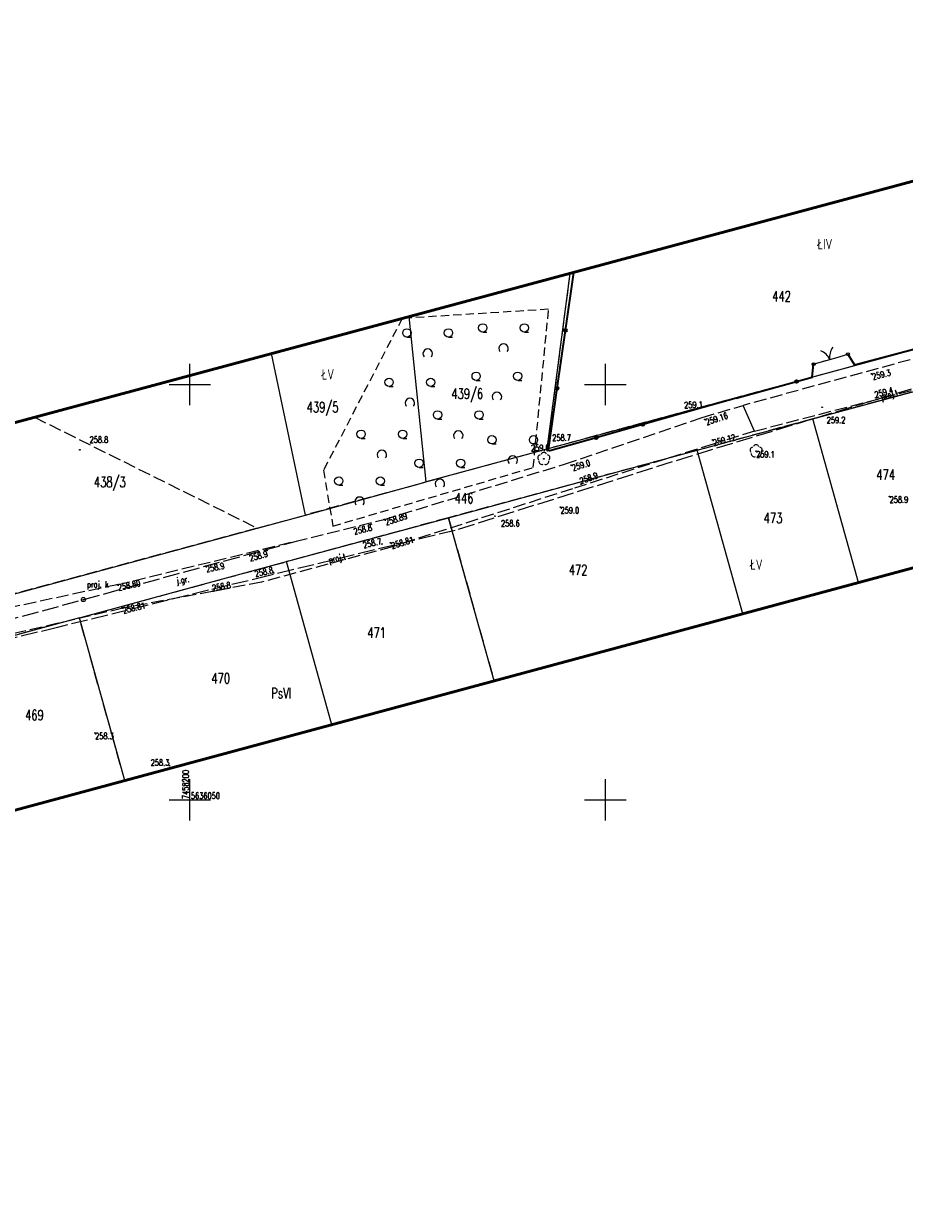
# Model space of a CAD drawing. Header units: metres. Extents: x 7457875 to 7459052, y 5635789 to 5636227.
# Tile 4 of 24: x 7458180 to 7458286, y 5636001 to 5636143. Entities that reach past the tile are written whole.
import ezdxf
from ezdxf.enums import TextEntityAlignment as Align

# ---------------------------------------------------------------- set-up
doc = ezdxf.new("R2010")
doc.units = ezdxf.units.M
doc.header["$MEASUREMENT"] = 0
for name, pattern in [('1', [0]), ('14', [1, -1]), ('2', [1.5, 1, -0.5]), ('GDE', [0]), ('GUK', [2, 1.5, -0.5]), ('KTJZ01', [2, 1.5, -0.5]), ('PTTL', [1.5, 1, -0.5]), ('SUPK_P_01', [2.5, 2, -0.5]), ('SUPT_P_01', [2.5, 2, -0.5])]:
    doc.linetypes.add(name, pattern=pattern)
doc.layers.get('0').update_dxf_attribs({"color": 250, "linetype": 'CONTINUOUS', "lineweight": 100})
for name, color, linetype, lineweight in [('DZIALKI_L_0', 90, '1', 18), ('DZIALKI_T_0', 90, 'CONTINUOUS', 25), ('KRZYZE_L_0', 7, '1', 18), ('KRZYZE_T_0', 7, 'CONTINUOUS', 15), ('KTJZ_E_T_0', 7, 'CONTINUOUS', 15), ('KTJZ_L_0', 7, 'KTJZ01', 18), ('KTOK_L_1', 7, '1', 18), ('KTOK_L_4', 7, 'CONTINUOUS', 35), ('OBOP_T_1', 3, 'CONTINUOUS', 18), ('OBOP_T_3', 7, 'CONTINUOUS', 18), ('PTTL_L_3', 7, 'PTTL', 18), ('RTPW_T_0', 7, 'CONTINUOUS', 15), ('RTPW_T_1', 7, 'CONTINUOUS', 15), ('SUPP_E_T_6', 30, 'CONTINUOUS', 15), ('SUPP_L_4', 34, 'SUPK_P_01', 18), ('SUPP_L_6', 30, 'SUPT_P_01', 18), ('SUPS_E_T_4', 34, 'CONTINUOUS', 18), ('SUPS_T_4', 34, 'CONTINUOUS', 18), ('UZYTKI_L_0', 90, '2', 18), ('UZYTKI_T_0', 90, 'CONTINUOUS', 25), ('ZAKRES_L_0', 1, '1', 50)]:
    doc.layers.add(name, color=color, linetype=linetype, lineweight=lineweight)
doc.styles.get("Standard").update_dxf_attribs({"font": 'Simplex.SHX', "width": 0.75})

# ---------------------------------------------------------------- blocks, each defined once
blk = doc.blocks.new('OBOP02_01')
at = {"linetype": 'Continuous'}
blk.add_circle((0, 0), 0.045, dxfattribs=at)
for centre, start, end in [((-0.36, 0.12), 102.1445, 221.86), ((0, 0.38), 30.1401, 149.8599), ((0.36, 0.12), 318.14, 77.8555), ((-0.22, -0.3), 174.1482, 293.8542), ((0.22, -0.3), 246.1458, 5.8518)]:
    blk.add_arc(centre, 0.375, start, end, dxfattribs=at)
blk = doc.blocks.new('PTTL04')
at = {"linetype": 'Continuous'}
for p, q in [((-2.5, 1.18), (-2, 1.18)), ((2.5, 1.18), (3, 1.18))]:
    blk.add_line(p, q, dxfattribs=at)
for centre in [(-2.5, 1.68), (2.5, 1.68)]:
    blk.add_circle(centre, 0.5, dxfattribs=at)
blk.add_arc((0, -0.82), 0.571, 321.3178, 218.6822, dxfattribs=at)
blk = doc.blocks.new('RTPW01')
at = {"linetype": 'Continuous'}
blk.add_circle((0, 0), 0.045, dxfattribs=at)
blk = doc.blocks.new('WSP')
at = {"linetype": 'Continuous'}
blk.add_circle((0, 0), 0.045, dxfattribs=at)
blk = doc.blocks.new('RTPW02')
at = {"linetype": 'Continuous'}
blk.add_circle((0, 0), 0.045, dxfattribs=at)
blk = doc.blocks.new('SLU')
at = {"linetype": 'Continuous'}
blk.add_circle((0, 0), 0.25, dxfattribs=at)

msp = doc.modelspace()

# ---------------------------------------------------------------- linework, layer by layer
at = {"layer": 'DZIALKI_L_0', "linetype": 'GDE'}
for p, q in [((7458245.72, 5636113.36), (7458242.97, 5636092.23)), ((7458228.44, 5636088.26), (7458226.39, 5636108.17)), ((7458297.32, 5636106.93), (7458242.97, 5636092.23)), ((7458213.9, 5636084.28), (7458209.84, 5636103.72)), ((7458274.95, 5636095.85), (7458288.75, 5636099.59)), ((7458261.05, 5636092.07), (7458274.95, 5636095.85)), ((7458280.44, 5636076.16), (7458274.95, 5636095.85)), ((7458242.97, 5636092.23), (7458228.44, 5636088.26)), ((7458231.12, 5636083.96), (7458261.05, 5636092.07)), ((7458266.53, 5636072.4), (7458261.05, 5636092.07)), ((7458213.9, 5636084.28), (7458228.44, 5636088.26)), ((7458162.12, 5636070.27), (7458213.9, 5636084.28)), ((7458211.62, 5636078.67), (7458231.12, 5636083.96)), ((7458236.6, 5636064.32), (7458231.12, 5636083.96)), ((7458186.7, 5636071.92), (7458211.62, 5636078.67)), ((7458217.09, 5636059.05), (7458211.62, 5636078.67)), ((7458186.7, 5636071.92), (7458174.35, 5636068.56)), ((7458192.17, 5636052.32), (7458186.7, 5636071.92))]:
    msp.add_line(p, q, dxfattribs=at)
at = {"layer": 'KRZYZE_L_0', "linetype": '1'}
for p, q in [((7458200, 5636097.5), (7458200, 5636102.5)), ((7458250, 5636097.5), (7458250, 5636102.5)), ((7458197.5, 5636100), (7458202.5, 5636100)), ((7458247.5, 5636100), (7458252.5, 5636100)), ((7458200, 5636047.5), (7458200, 5636052.5)), ((7458250, 5636047.5), (7458250, 5636052.5)), ((7458197.5, 5636050), (7458202.5, 5636050)), ((7458247.5, 5636050), (7458252.5, 5636050))]:
    msp.add_line(p, q, dxfattribs=at)
at = {"layer": 'KTJZ_L_0', "linetype": 'KTJZ01'}
for p, q in [((7458298.27, 5636106.14), (7458266.56, 5636097.48)), ((7458267.94, 5636094.38), (7458297.06, 5636101.94)), ((7458261.65, 5636096.03), (7458266.56, 5636097.48)), ((7458245.1, 5636090.41), (7458261.65, 5636096.03)), ((7458267.94, 5636094.38), (7458262.95, 5636092.83)), ((7458262.95, 5636092.83), (7458246.06, 5636087.45)), ((7458223.39, 5636083.74), (7458245.1, 5636090.41)), ((7458246.06, 5636087.45), (7458224.33, 5636080.46)), ((7458191.27, 5636075.9), (7458223.39, 5636083.74)), ((7458224.33, 5636080.46), (7458208.61, 5636076.19)), ((7458208.61, 5636076.19), (7458191.95, 5636073.07)), ((7458191.27, 5636075.9), (7458174.94, 5636072.39)), ((7458191.95, 5636073.07), (7458175.05, 5636069.13))]:
    msp.add_line(p, q, dxfattribs=at)
at = {"layer": 'KTJZ_L_0', "linetype": '14'}
msp.add_line((7458267.94, 5636094.38), (7458266.56, 5636097.48), dxfattribs=at)
at = {"layer": 'KTOK_L_1'}
for p, q in [((7458277.72, 5636103.22), (7458279.19, 5636103.65)), ((7458275.06, 5636102.45), (7458276.52, 5636102.87)), ((7458276.28, 5636102.8), (7458277.72, 5636103.22))]:
    msp.add_line(p, q, dxfattribs=at)
for centre in [(7458279.19, 5636103.65), (7458275.06, 5636102.45)]:
    msp.add_circle(centre, 0.17, dxfattribs=at)
for centre, start, end in [((7458275.18, 5636102.19), 24.177, 68.2513), ((7458278.98, 5636103.3), 144.2137, 188.288)]:
    msp.add_arc(centre, 2, start, end, dxfattribs=at)
at = {"layer": 'KTOK_L_4'}
for p, q in [((7458245.2, 5636106.51), (7458246.19, 5636113.49)), ((7458244.21, 5636099.54), (7458245.2, 5636106.51)), ((7458279.19, 5636103.65), (7458279.99, 5636102.36)), ((7458279.99, 5636102.36), (7458287.24, 5636104.28)), ((7458274.88, 5636100.89), (7458275.06, 5636102.45)), ((7458272.98, 5636100.36), (7458274.88, 5636100.89)), ((7458243.15, 5636092.12), (7458244.21, 5636099.54)), ((7458265.75, 5636098.36), (7458272.98, 5636100.36)), ((7458265.75, 5636098.36), (7458261.74, 5636097.21)), ((7458261.74, 5636097.21), (7458254.52, 5636095.17)), ((7458254.52, 5636095.17), (7458248.91, 5636093.59)), ((7458248.91, 5636093.59), (7458243.3, 5636092.01)), ((7458243.3, 5636092.01), (7458243.15, 5636092.12))]:
    msp.add_line(p, q, dxfattribs=at)
for centre in [(7458245.2, 5636106.51), (7458272.98, 5636100.36), (7458244.21, 5636099.54), (7458254.52, 5636095.17), (7458248.91, 5636093.59)]:
    msp.add_circle(centre, 0.17, dxfattribs=at)
at = {"layer": 'PTTL_L_3', "linetype": 'PTTL'}
for p, q in [((7458243.17, 5636109.05), (7458225.55, 5636107.94)), ((7458241.32, 5636090), (7458243.17, 5636109.05)), ((7458225.55, 5636107.94), (7458216.09, 5636089.69)), ((7458216.09, 5636089.69), (7458217.2, 5636082.95)), ((7458217.2, 5636082.95), (7458241.32, 5636090))]:
    msp.add_line(p, q, dxfattribs=at)
at = {"layer": 'SUPP_L_4', "linetype": 'SUPK_P_01'}
for p, q in [((7458187.19, 5636074.11), (7458212.82, 5636081.14)), ((7458138.83, 5636060.96), (7458187.19, 5636074.11))]:
    msp.add_line(p, q, dxfattribs=at)
at = {"layer": 'SUPP_L_6', "linetype": 'SUPT_P_01'}
for p, q in [((7458286.81, 5636099.45), (7458260.44, 5636091.42)), ((7458260.44, 5636091.42), (7458231.93, 5636082.44)), ((7458231.93, 5636082.44), (7458209.43, 5636076.97)), ((7458209.43, 5636076.97), (7458202.26, 5636075.22)), ((7458202.26, 5636075.22), (7458184.09, 5636070.76)), ((7458184.09, 5636070.76), (7458163.76, 5636065.78))]:
    msp.add_line(p, q, dxfattribs=at)
at = {"layer": 'UZYTKI_L_0', "linetype": 'GUK'}
for p, q in [((7458245.72, 5636113.36), (7458242.97, 5636092.23)), ((7458297.32, 5636106.93), (7458242.97, 5636092.23)), ((7458288.75, 5636099.59), (7458274.95, 5636095.85)), ((7458181.3, 5636096.06), (7458208.11, 5636082.71)), ((7458274.95, 5636095.85), (7458261.05, 5636092.07)), ((7458242.97, 5636092.23), (7458213.9, 5636084.28)), ((7458261.05, 5636092.07), (7458231.12, 5636083.96)), ((7458208.11, 5636082.71), (7458213.9, 5636084.28)), ((7458231.12, 5636083.96), (7458211.62, 5636078.67)), ((7458231.12, 5636083.96), (7458236.6, 5636064.32)), ((7458208.11, 5636082.71), (7458165.01, 5636071.06)), ((7458186.7, 5636071.92), (7458211.62, 5636078.67)), ((7458186.7, 5636071.92), (7458174.35, 5636068.56)), ((7458192.17, 5636052.32), (7458186.7, 5636071.92))]:
    msp.add_line(p, q, dxfattribs=at)
at = {"layer": 'ZAKRES_L_0', "linetype": '1'}
for p, q in [((7458357.63, 5636143.42), (7457874.82, 5636013.73)), ((7458001.48, 5636000.84), (7458406.56, 5636110.21))]:
    msp.add_line(p, q, dxfattribs=at)

# ---------------------------------------------------------------- block references
at = {"layer": 'OBOP_T_1'}
for p in [(7458268.14, 5636091.97), (7458242.6, 5636091.05)]:
    msp.add_blockref('OBOP02_01', p, dxfattribs=at)
at = {"layer": 'OBOP_T_3'}
for p in [(7458228.62, 5636104.52), (7458237.75, 5636105.13), (7458226.48, 5636098.58), (7458236.95, 5636099.31), (7458232.3, 5636094.66), (7458223.11, 5636092.33), (7458238.85, 5636091.66), (7458230.09, 5636088.84), (7458220.42, 5636086.7)]:
    msp.add_blockref('PTTL04', p, dxfattribs=at)
at = {"layer": 'RTPW_T_0'}
for name, p in [('WSP', (7458282.03, 5636101.27)), ('WSP', (7458282.53, 5636098.38)), ('RTPW01', (7458261.74, 5636097.21)), ('RTPW01', (7458186.76, 5636092.14)), ('RTPW01', (7458243.02, 5636092.73)), ('RTPW01', (7458243.3, 5636092.01)), ('RTPW01', (7458268.14, 5636091.97)), ('WSP', (7458245.89, 5636090.29)), ('WSP', (7458247.06, 5636088)), ('WSP', (7458284.2, 5636086.52)), ('RTPW01', (7458244.6, 5636085.22)), ('RTPW01', (7458221.81, 5636083.17)), ('RTPW01', (7458223.12, 5636080.8)), ('RTPW01', (7458209.25, 5636080.01)), ('WSP', (7458201.87, 5636078.12)), ('RTPW01', (7458210.09, 5636077.32)), ('WSP', (7458202.75, 5636075.12)), ('WSP', (7458188.59, 5636058.05)), ('RTPW01', (7458197.53, 5636054.12))]:
    msp.add_blockref(name, p, dxfattribs=at)
for p, rotation in [((7458276.08, 5636097.25), 0.0618988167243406), ((7458236.71, 5636084.15), 0.0619261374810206)]:
    msp.add_blockref('RTPW01', p, dxfattribs=dict(at, rotation=rotation))
at = {"layer": 'RTPW_T_1'}
for p in [(7458261.97, 5636095.79), (7458262.88, 5636093.32), (7458223.39, 5636083.74), (7458224.15, 5636080.93), (7458191.27, 5636075.9), (7458191.85, 5636073.15)]:
    msp.add_blockref('RTPW02', p, dxfattribs=at)
at = {"layer": 'SUPS_T_4'}
msp.add_blockref('SLU', (7458187.19, 5636074.11), dxfattribs=at)

# ---------------------------------------------------------------- texts
at = {"layer": 'DZIALKI_T_0', "width": 0.7}
for s, p in [('442', (7458270.07, 5636111.24)), ('439/6', (7458231.47, 5636099.51)), ('439/5', (7458214.06, 5636097.89)), ('474', (7458282.6, 5636089.76)), ('438/3', (7458188.45, 5636088.88)), ('446', (7458231.87, 5636086.93)), ('473', (7458269.05, 5636084.55)), ('472', (7458245.59, 5636078.3)), ('471', (7458221.35, 5636070.74)), ('470', (7458202.59, 5636065.26)), ('469', (7458180.17, 5636060.83))]:
    msp.add_text(s, height=1.25, dxfattribs=at).set_placement(p, align=Align.TOP_LEFT)
at = {"layer": 'KRZYZE_T_0', "width": 0.7}
msp.add_text('7458200', height=0.75, rotation=90, dxfattribs=at).set_placement((7458199.12, 5636050.1), align=Align.TOP_LEFT)
msp.add_text('5636050', height=0.75, dxfattribs=at).set_placement((7458200.12, 5636050.87), align=Align.TOP_LEFT)
at = {"layer": 'KTJZ_E_T_0', "width": 0.7}
msp.add_text('j.gr.', height=0.75, rotation=7.6782, dxfattribs=at).set_placement((7458199.17, 5636076.38), align=Align.MIDDLE)
at = {"layer": 'RTPW_T_0', "width": 0.7}
for s, rotation, p in [('259.3', 14.0408, (7458282.03, 5636101.27)), ('259.2', 0.0619, (7458276.63, 5636096.08)), ('259.0', 17.4516, (7458245.89, 5636090.29)), ('258.6', 0.0619, (7458237.44, 5636083.65)), ('258.9', 11.4522, (7458201.87, 5636078.12))]:
    msp.add_text(s, height=0.75, rotation=rotation, dxfattribs=at).set_placement(p, align=Align.TOP_LEFT)
for s, rotation, p in [('259.4', 16.1312, (7458282.53, 5636098.38)), ('258.9', 19.4017, (7458247.06, 5636088)), ('258.8', 9.5459, (7458202.75, 5636075.12))]:
    msp.add_text(s, height=0.75, rotation=rotation, dxfattribs=at).set_placement(p)
for s, rotation, p in [('259.1', 2.0595, (7458261.74, 5636097.21)), ('259.0', 0.7332, (7458243.3, 5636092.01)), ('258.7', 13.4615, (7458223.12, 5636080.8)), ('258.8', 13.1193, (7458210.09, 5636077.32))]:
    msp.add_text(s, height=0.75, rotation=rotation, dxfattribs=at).set_placement(p, align=Align.RIGHT)
for s, p in [('258.8', (7458187.93, 5636092.99)), ('258.7', (7458243.6, 5636093.21))]:
    msp.add_text(s, height=0.75, dxfattribs=at).set_placement(p)
for s, p in [('259.1', (7458268.14, 5636091.97)), ('258.9', (7458284.2, 5636086.52)), ('259.0', (7458244.6, 5636085.22)), ('258.3', (7458188.59, 5636058.05))]:
    msp.add_text(s, height=0.75, dxfattribs=at).set_placement(p, align=Align.TOP_LEFT)
for s, rotation, p in [('258.8', 13.7965, (7458221.81, 5636083.17)), ('258.9', 14.9259, (7458209.25, 5636080.01))]:
    msp.add_text(s, height=0.75, rotation=rotation, dxfattribs=at).set_placement(p, align=Align.TOP_RIGHT)
msp.add_text('258.3', height=0.75, dxfattribs=at).set_placement((7458197.53, 5636054.12), align=Align.RIGHT)
at = {"layer": 'RTPW_T_1', "width": 0.7}
for s, rotation, p in [('259.16', 18.3006, (7458261.97, 5636095.79)), ('259.12', 15.0508, (7458262.88, 5636093.32)), ('258.89', 17.6063, (7458223.39, 5636083.74)), ('258.81', 16.4446, (7458224.15, 5636080.93)), ('258.80', 12.2148, (7458191.27, 5636075.9)), ('258.81', 13.8467, (7458191.85, 5636073.15))]:
    msp.add_text(s, height=0.75, rotation=rotation, dxfattribs=at).set_placement(p, align=Align.TOP_LEFT)
at = {"layer": 'SUPP_E_T_6', "width": 0.7}
for rotation, p in [(16.9405, (7458284.19, 5636098.65)), (13.6765, (7458217.74, 5636078.99))]:
    msp.add_text('proj.t', height=0.75, rotation=rotation, dxfattribs=at).set_placement(p, align=Align.MIDDLE)
at = {"layer": 'SUPS_E_T_4', "width": 0.7}
msp.add_text('proj. k', height=0.75, dxfattribs=at).set_placement((7458187.62, 5636075.56))
at = {"layer": 'UZYTKI_T_0', "width": 0.7}
for s, p in [('ŁIV', (7458275.52, 5636117.52)), ('ŁV', (7458215.86, 5636101.84))]:
    msp.add_text(s, height=1.25, dxfattribs=at).set_placement(p, align=Align.TOP_LEFT)
for s, p in [('ŁV', (7458267.42, 5636077.69)), ('PsVI', (7458209.79, 5636062.22))]:
    msp.add_text(s, height=1.25, dxfattribs=at).set_placement(p)

doc.saveas('drawing.dxf')
